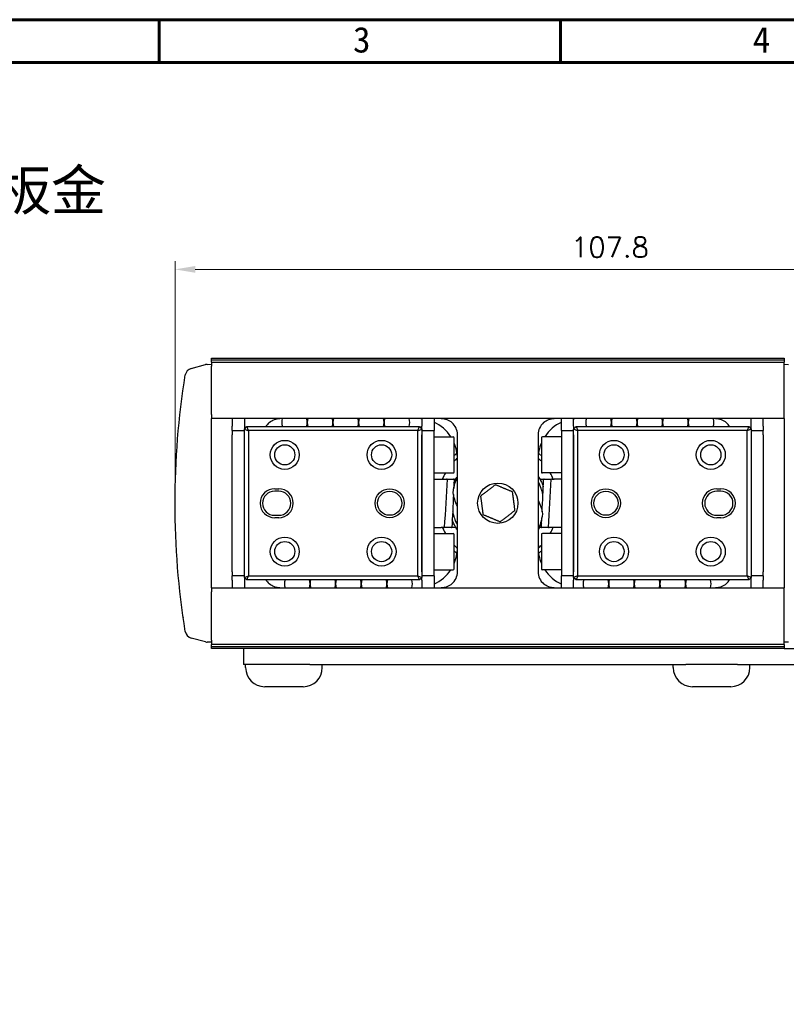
# Model space of a CAD drawing. Header units: millimetres. Extents: x 0 to 7391, y -1386 to 1502.
# Tile 102 of 127: x 6532 to 6627, y 813 to 935. Entities that reach past the tile are written whole.
import ezdxf

# ---------------------------------------------------------------- set-up
doc = ezdxf.new("R2010")
doc.units = ezdxf.units.MM
doc.header["$LTSCALE"] = 0.5
doc.layers.add('AM_5', color=3, linetype='Continuous', lineweight=25)
doc.layers.add('可見 (ISO)', color=7, linetype='Continuous', lineweight=25)
doc.layers.add('BORDER', color=7, linetype='Continuous')
doc.styles.get("Standard").update_dxf_attribs({"font": 'arial.ttf'})
doc.styles.add('尺寸標註', font='romans.shx', dxfattribs={"bigfont": 'CHINESET.SHX'})
doc.styles.add('標題欄', font='txt')
doc.dimstyles.new('CNS1$0', dxfattribs={"dimtxt": 2.5, "dimasz": 2.5, "dimexe": 1, "dimexo": 1, "dimgap": 1.5, "dimtad": 1, "dimtoh": 1, "dimdec": 1, "dimdsep": 46, "dimtxsty": '尺寸標註', "dimcen": 0, "dimclrd": 2, "dimclre": 2, "dimclrt": 1, "dimadec": 0, "dimazin": 2, "dimtp": 0.1, "dimtm": 0.1, "dimtfac": 0.71, "dimtdec": 1, "dimtmove": 0, "dimatfit": 0, "dimfxl": 0, "dimlwd": 13, "dimlwe": 13, "dimarcsym": 0})

# ---------------------------------------------------------------- blocks, each defined once
blk = doc.blocks.new('A4-英文圖框-橫式')
at = {"layer": 'BORDER', "color": 123, "linetype": 'Continuous', "lineweight": 60, "ltscale": 25.4}
for p, q in [((2251.2, 183.5), (2251.2, 188.79)), ((2300.95, 183.5), (2300.95, 188.79)), ((2151.7, 183.5), (2549.79, 183.5))]:
    blk.add_line(p, q, dxfattribs=at)
blk.add_lwpolyline([(2151.7, 188.79), (2555.09, 188.79), (2555.09, -95.06), (2151.7, -95.06)], close=True, dxfattribs=at)
at = {"color": 60, "style": '標題欄'}
for s, p in [('3', (2275.22, 184.72)), ('4', (2324.76, 184.72))]:
    blk.add_text(s, height=3.18, dxfattribs=at).set_placement(p)
blk = doc.blocks.new('*D949')
at = {"layer": 'AM_5', "color": 2, "linetype": 'ByBlock', "lineweight": 13}
for p, q in [((6550.89, 876.53), (6550.89, 905.53)), ((6658.69, 881.1), (6658.69, 905.53)), ((6553.39, 904.53), (6656.19, 904.53))]:
    blk.add_line(p, q, dxfattribs=at)
at = {"layer": 'AM_5', "color": 2}
for points in [[(6553.39, 904.95), (6553.39, 904.11), (6550.89, 904.53)], [(6656.19, 904.95), (6656.19, 904.11), (6658.69, 904.53)]]:
    blk.add_solid(points, dxfattribs=at)
at = {"layer": 'Defpoints', "color": 0}
for p in [(6658.69, 904.53), (6658.69, 880.1), (6550.89, 875.53)]:
    blk.add_point(p, dxfattribs=at)
at = {"layer": 'AM_5', "color": 1, "insert": (6604.79, 907.28), "char_height": 2.5, "attachment_point": 5, "style": '尺寸標註'}
blk.add_mtext('107.8', dxfattribs=at)

msp = doc.modelspace()

# ---------------------------------------------------------------- linework, layer by layer
at = {"layer": '可見 (ISO)'}
for p, q in [((6552.891, 892.245), (6554.666, 892.72)), ((6554.872, 892.753), (6555.389, 892.78)), ((6555.389, 893.33), (6555.389, 893.53)), ((6555.389, 893.53), (6626.389, 893.53)), ((6555.389, 893.03), (6555.389, 893.33)), ((6555.389, 893.33), (6626.389, 893.33)), ((6555.389, 893.03), (6626.389, 893.03)), ((6555.389, 893.03), (6555.389, 892.53)), ((6626.389, 893.53), (6626.389, 893.33)), ((6626.389, 893.33), (6626.389, 893.03)), ((6626.389, 892.53), (6626.389, 893.03)), ((6626.389, 892.78), (6626.905, 892.753)), ((6555.389, 886.53), (6555.389, 892.53)), ((6626.389, 886.53), (6626.389, 892.53)), ((6555.389, 886.53), (6555.389, 886.03)), ((6626.389, 886.03), (6626.389, 886.53)), ((6626.389, 886.03), (6555.389, 886.03)), ((6555.389, 865.03), (6555.389, 886.03)), ((6557.988, 886.03), (6557.988, 885.084)), ((6559.488, 886.03), (6559.488, 885.084)), ((6581.488, 886.03), (6581.488, 885.084)), ((6582.988, 886.03), (6582.988, 885.084)), ((6598.789, 885.084), (6598.789, 886.03)), ((6600.289, 885.084), (6600.289, 886.03)), ((6622.289, 885.084), (6622.289, 886.03)), ((6623.789, 885.084), (6623.789, 886.03)), ((6626.389, 886.03), (6626.389, 865.03)), ((6557.988, 884.53), (6557.988, 885.084)), ((6557.988, 884.53), (6559.488, 884.53)), ((6557.988, 884.53), (6557.988, 884.03)), ((6559.488, 885.084), (6559.488, 884.73)), ((6559.488, 884.73), (6559.788, 885.03)), ((6559.488, 866.33), (6559.488, 884.73)), ((6559.488, 884.73), (6559.988, 884.523)), ((6559.788, 885.03), (6581.188, 885.03)), ((6559.995, 884.53), (6559.788, 885.03)), ((6559.995, 884.53), (6559.988, 884.523)), ((6559.988, 884.523), (6559.988, 866.537)), ((6580.981, 884.53), (6559.995, 884.53)), ((6580.981, 884.53), (6581.188, 885.03)), ((6580.988, 884.523), (6580.981, 884.53)), ((6580.988, 884.523), (6581.488, 884.73)), ((6580.988, 866.537), (6580.988, 884.523)), ((6581.188, 885.03), (6581.488, 884.73)), ((6581.488, 884.73), (6581.488, 885.084)), ((6581.488, 884.73), (6581.488, 866.33)), ((6581.488, 884.53), (6582.988, 884.53)), ((6582.988, 885.084), (6582.988, 884.53)), ((6582.988, 884.03), (6582.988, 884.53)), ((6598.789, 884.53), (6598.789, 885.084)), ((6598.789, 884.53), (6600.289, 884.53)), ((6598.789, 884.53), (6598.789, 884.03)), ((6600.289, 885.084), (6600.289, 884.73)), ((6600.289, 884.73), (6600.589, 885.03)), ((6600.289, 866.33), (6600.289, 884.73)), ((6600.789, 884.523), (6600.289, 884.73)), ((6600.589, 885.03), (6621.989, 885.03)), ((6600.589, 885.03), (6600.796, 884.53)), ((6600.796, 884.53), (6600.789, 884.523)), ((6600.789, 884.523), (6600.789, 866.537)), ((6621.782, 884.53), (6600.796, 884.53)), ((6621.989, 885.03), (6621.782, 884.53)), ((6621.789, 884.523), (6621.782, 884.53)), ((6622.289, 884.73), (6621.789, 884.523)), ((6621.789, 866.537), (6621.789, 884.523)), ((6621.989, 885.03), (6622.289, 884.73)), ((6622.289, 884.73), (6622.289, 885.084)), ((6622.289, 884.73), (6622.289, 866.33)), ((6622.289, 884.53), (6623.789, 884.53)), ((6623.789, 885.084), (6623.789, 884.53)), ((6623.789, 884.03), (6623.789, 884.53)), ((6551.209, 883.521), (6551.209, 883.521)), ((6557.988, 867.03), (6557.988, 884.03)), ((6559.488, 867.03), (6559.488, 884.03)), ((6581.488, 867.03), (6581.488, 884.03)), ((6582.988, 867.03), (6582.988, 884.03)), ((6582.988, 883.78), (6585.363, 883.78)), ((6585.488, 879.405), (6585.488, 883.655)), ((6585.889, 867.03), (6585.889, 884.03)), ((6595.889, 884.03), (6595.889, 867.03)), ((6596.289, 883.655), (6596.289, 879.405)), ((6598.789, 883.78), (6596.414, 883.78)), ((6598.789, 884.03), (6598.789, 867.03)), ((6600.289, 884.03), (6600.289, 867.03)), ((6622.289, 884.03), (6622.289, 867.03)), ((6623.789, 884.03), (6623.789, 867.03)), ((6551.078, 881.683), (6551.078, 881.683)), ((6551.025, 880.751), (6551.025, 880.751)), ((6551.042, 881.068), (6551.042, 881.068)), ((6551.043, 881.075), (6551.043, 881.075)), ((6551.048, 881.162), (6551.047, 881.162)), ((6582.988, 879.28), (6585.363, 879.28)), ((6598.789, 879.28), (6596.414, 879.28)), ((6582.988, 878.53), (6584.257, 878.53)), ((6584.257, 878.53), (6584.536, 878.53)), ((6584.595, 878.53), (6584.536, 878.53)), ((6584.595, 878.53), (6584.618, 878.53)), ((6584.595, 878.53), (6585.162, 878.53)), ((6585.162, 878.53), (6585.419, 878.53)), ((6585.463, 878.53), (6585.419, 878.53)), ((6585.463, 878.53), (6585.475, 878.53)), ((6585.463, 878.53), (6585.693, 878.53)), ((6596.085, 878.53), (6596.166, 878.53)), ((6596.166, 878.53), (6596.575, 878.53)), ((6596.574, 878.53), (6596.59, 878.53)), ((6596.64, 878.53), (6596.59, 878.53)), ((6596.64, 878.53), (6596.905, 878.53)), ((6596.905, 878.53), (6597.52, 878.53)), ((6597.52, 878.53), (6597.548, 878.53)), ((6597.612, 878.53), (6597.548, 878.53)), ((6597.612, 878.53), (6597.897, 878.53)), ((6598.789, 878.53), (6597.897, 878.53)), ((6550.902, 877.144), (6550.902, 877.144)), ((6563.238, 877.33), (6563.738, 877.33)), ((6563.738, 877.03), (6563.238, 877.03)), ((6618.039, 877.33), (6618.539, 877.33)), ((6618.539, 877.03), (6618.039, 877.03)), ((6563.238, 874.03), (6563.738, 874.03)), ((6563.738, 873.73), (6563.238, 873.73)), ((6618.039, 874.03), (6618.539, 874.03)), ((6618.539, 873.73), (6618.039, 873.73)), ((6550.926, 872.79), (6550.926, 872.79)), ((6550.936, 872.453), (6550.936, 872.453)), ((6582.988, 872.53), (6583.88, 872.53)), ((6584.165, 872.53), (6583.88, 872.53)), ((6584.165, 872.53), (6584.229, 872.53)), ((6584.257, 872.53), (6584.229, 872.53)), ((6584.873, 872.53), (6584.257, 872.53)), ((6585.138, 872.53), (6584.873, 872.53)), ((6585.138, 872.53), (6585.187, 872.53)), ((6585.203, 872.53), (6585.187, 872.53)), ((6585.611, 872.53), (6585.203, 872.53)), ((6585.693, 872.53), (6585.611, 872.53)), ((6596.315, 872.53), (6596.085, 872.53)), ((6596.315, 872.53), (6596.302, 872.53)), ((6596.315, 872.53), (6596.359, 872.53)), ((6596.616, 872.53), (6596.358, 872.53)), ((6597.183, 872.53), (6596.616, 872.53)), ((6597.183, 872.53), (6597.159, 872.53)), ((6597.183, 872.53), (6597.242, 872.53)), ((6597.52, 872.53), (6597.242, 872.53)), ((6598.789, 872.53), (6597.52, 872.53)), ((6582.988, 871.78), (6585.363, 871.78)), ((6585.488, 867.405), (6585.488, 871.655)), ((6596.289, 871.655), (6596.289, 867.405)), ((6598.789, 871.78), (6596.414, 871.78)), ((6551.012, 870.565), (6551.012, 870.565)), ((6551.121, 868.726), (6551.12, 868.726)), ((6551.157, 868.205), (6551.157, 868.205)), ((6551.164, 868.118), (6551.164, 868.118)), ((6551.164, 868.111), (6551.164, 868.111)), ((6557.988, 867.03), (6557.988, 866.53)), ((6582.988, 867.28), (6585.363, 867.28)), ((6582.988, 866.53), (6582.988, 867.03)), ((6598.789, 867.28), (6596.414, 867.28)), ((6598.789, 867.03), (6598.789, 866.53)), ((6623.789, 866.53), (6623.789, 867.03)), ((6559.488, 866.53), (6557.988, 866.53)), ((6557.988, 865.976), (6557.988, 866.53)), ((6557.988, 865.976), (6557.988, 865.03)), ((6559.488, 866.33), (6559.988, 866.537)), ((6559.788, 866.03), (6559.488, 866.33)), ((6559.488, 866.33), (6559.488, 865.976)), ((6559.488, 865.976), (6559.488, 865.03)), ((6559.788, 866.03), (6559.995, 866.53)), ((6581.188, 866.03), (6559.788, 866.03)), ((6559.988, 866.537), (6559.995, 866.53)), ((6559.995, 866.53), (6580.981, 866.53)), ((6580.981, 866.53), (6580.988, 866.537)), ((6581.188, 866.03), (6580.981, 866.53)), ((6580.988, 866.537), (6581.488, 866.33)), ((6581.488, 866.33), (6581.188, 866.03)), ((6582.988, 866.53), (6581.488, 866.53)), ((6581.488, 865.976), (6581.488, 866.33)), ((6581.488, 865.976), (6581.488, 865.03)), ((6582.988, 866.53), (6582.988, 865.976)), ((6582.988, 865.976), (6582.988, 865.03)), ((6600.289, 866.53), (6598.789, 866.53)), ((6598.789, 865.976), (6598.789, 866.53)), ((6598.789, 865.03), (6598.789, 865.976)), ((6600.789, 866.537), (6600.289, 866.33)), ((6600.589, 866.03), (6600.289, 866.33)), ((6600.289, 866.33), (6600.289, 865.976)), ((6600.289, 865.03), (6600.289, 865.976)), ((6600.796, 866.53), (6600.589, 866.03)), ((6621.989, 866.03), (6600.589, 866.03)), ((6600.789, 866.537), (6600.796, 866.53)), ((6600.796, 866.53), (6621.782, 866.53)), ((6621.782, 866.53), (6621.789, 866.537)), ((6621.782, 866.53), (6621.989, 866.03)), ((6622.289, 866.33), (6621.789, 866.537)), ((6622.289, 866.33), (6621.989, 866.03)), ((6623.789, 866.53), (6622.289, 866.53)), ((6622.289, 865.976), (6622.289, 866.33)), ((6622.289, 865.03), (6622.289, 865.976)), ((6623.789, 866.53), (6623.789, 865.976)), ((6623.789, 865.03), (6623.789, 865.976)), ((6555.389, 865.03), (6555.389, 864.53)), ((6555.389, 865.03), (6626.389, 865.03)), ((6626.389, 864.53), (6626.389, 865.03)), ((6555.389, 858.53), (6555.389, 864.53)), ((6626.389, 858.53), (6626.389, 864.53)), ((6551.889, 861.423), (6551.889, 861.405)), ((6554.666, 858.34), (6552.891, 858.815)), ((6555.389, 858.53), (6555.389, 858.03)), ((6626.389, 858.03), (6626.389, 858.53)), ((6555.389, 858.28), (6554.872, 858.307)), ((6626.389, 858.03), (6555.389, 858.03)), ((6555.389, 857.73), (6555.389, 858.03)), ((6555.389, 857.53), (6555.389, 857.73)), ((6626.389, 857.73), (6555.389, 857.73)), ((6626.389, 857.53), (6555.389, 857.53)), ((6559.389, 857.53), (6559.389, 855.53)), ((6626.905, 858.307), (6626.389, 858.28)), ((6626.389, 858.03), (6626.389, 857.73)), ((6626.389, 857.73), (6626.389, 857.53)), ((6626.389, 857.53), (6637.389, 857.53)), ((6561.164, 855.53), (6559.389, 855.53)), ((6559.639, 855.15), (6559.639, 855.53)), ((6567.6, 855.53), (6561.164, 855.53)), ((6567.6, 855.53), (6614.177, 855.53)), ((6569.139, 855.15), (6569.139, 855.53)), ((6612.639, 855.15), (6612.639, 855.53)), ((6620.6, 855.53), (6614.177, 855.53)), ((6620.6, 855.53), (6637.389, 855.53)), ((6622.139, 855.15), (6622.139, 855.53)), ((6566.769, 852.78), (6562.009, 852.78)), ((6619.769, 852.78), (6615.009, 852.78))]:
    msp.add_line(p, q, dxfattribs=at)
for centre, radius in [((6564.488, 881.53), 1.8), ((6576.488, 881.53), 1.8), ((6605.289, 881.53), 1.8), ((6617.289, 881.53), 1.8), ((6564.488, 881.53), 1.25), ((6576.488, 881.53), 1.25), ((6605.289, 881.53), 1.25), ((6617.289, 881.53), 1.25), ((6590.889, 875.53), 2.5), ((6577.488, 875.53), 1.8), ((6577.488, 875.53), 1.5), ((6604.289, 875.53), 1.8), ((6604.289, 875.53), 1.5), ((6564.488, 869.53), 1.8), ((6564.488, 869.53), 1.25), ((6576.488, 869.53), 1.8), ((6576.488, 869.53), 1.25), ((6605.289, 869.53), 1.8), ((6605.289, 869.53), 1.25), ((6617.289, 869.53), 1.8), ((6617.289, 869.53), 1.25)]:
    msp.add_circle(centre, radius, dxfattribs=at)
for centre, radius, start, end in [((6554.924, 891.754), 1, 93, 105), ((6553.149, 891.279), 1, 105, 170.84665), ((6563.889, 884.03), 2, 131.40962, 150), ((6565.692, 885.538), 1.587, 161.93, 198.64735), ((6565.692, 885.538), 1.587, 341.35265, 18.07), ((6568.867, 885.538), 1.587, 161.93, 198.64735), ((6568.867, 885.538), 1.587, 341.35265, 18.07), ((6570.389, 881.03), 5, 90, 90.14381), ((6572.042, 885.538), 1.587, 161.93, 198.64735), ((6572.042, 885.538), 1.587, 341.35265, 18.07), ((6575.217, 885.53), 1.587, 161.64156, 198.35844), ((6575.217, 885.53), 1.587, 341.64156, 18.35844), ((6578.392, 885.53), 1.587, 161.64156, 198.35844), ((6578.392, 885.53), 1.587, 341.64156, 18.35844), ((6580.889, 881.03), 5, 83.11234, 90), ((6580.889, 881.03), 5, 33.36701, 65.17027), ((6583.889, 884.03), 2, 0, 48.59038), ((6597.889, 884.03), 2, 131.40962, 180), ((6600.889, 881.03), 5, 114.82973, 146.63299), ((6600.889, 881.03), 5, 90, 96.88766), ((6603.385, 885.538), 1.587, 161.93, 198.64735), ((6603.385, 885.538), 1.587, 341.35265, 18.07), ((6606.56, 885.538), 1.587, 161.93, 198.64735), ((6606.56, 885.538), 1.587, 341.35265, 18.07), ((6609.735, 885.53), 1.587, 161.64156, 198.35844), ((6609.735, 885.53), 1.587, 341.64156, 18.35844), ((6612.91, 885.53), 1.587, 161.64156, 198.35844), ((6611.389, 881.03), 5, 89.8276, 90), ((6612.91, 885.53), 1.587, 341.64156, 18.35844), ((6616.085, 885.53), 1.587, 161.64156, 198.35844), ((6616.085, 885.53), 1.587, 341.64156, 18.35844), ((6617.889, 884.03), 2, 30, 48.59038), ((6585.363, 883.655), 0.125, 0, 90), ((6580.889, 881.03), 5, 0, 23.08517), ((6600.889, 881.03), 5, 156.91483, 180), ((6596.414, 883.655), 0.125, 90, 180), ((6590.889, 875.53), 8, 129.14158, 132.45789), ((6590.889, 875.53), 8, 47.54211, 50.85842), ((6590.889, 875.53), 7.5, 131.81852, 136.05872), ((6590.889, 875.53), 7.5, 43.94128, 48.18148), ((6590.889, 875.53), 7.5, 150, 156.42182), ((6585.363, 879.405), 0.125, 270, 0), ((6596.414, 879.405), 0.125, 180, 270), ((6590.889, 875.53), 7.5, 23.57818, 30), ((6563.238, 875.53), 1.8, 90, 270), ((6563.238, 875.53), 1.5, 90, 270), ((6563.738, 875.53), 1.8, 270, 90), ((6563.738, 875.53), 1.5, 270, 90), ((6618.039, 875.53), 1.8, 90, 270), ((6618.039, 875.53), 1.5, 90, 270), ((6618.539, 875.53), 1.8, 270, 90), ((6618.539, 875.53), 1.5, 270, 90), ((6590.889, 875.53), 7.5, 203.57818, 210), ((6590.889, 875.53), 7.5, 330, 336.42182), ((6585.363, 871.655), 0.125, 0, 90), ((6596.414, 871.655), 0.125, 90, 180), ((6590.889, 875.53), 7.5, 223.94128, 228.18148), ((6580.889, 870.03), 5, 336.91483, 0), ((6590.889, 875.53), 8, 227.54211, 230.85842), ((6590.889, 875.53), 7.5, 311.81852, 316.05872), ((6600.889, 870.03), 5, 180, 203.08517), ((6590.889, 875.53), 8, 309.14158, 312.45789), ((6580.889, 870.03), 5, 294.82973, 326.63299), ((6583.889, 867.03), 2, 311.40962, 0), ((6585.363, 867.405), 0.125, 270, 0), ((6597.889, 867.03), 2, 180, 228.59038), ((6596.414, 867.405), 0.125, 180, 270), ((6600.889, 870.03), 5, 213.36701, 245.17027), ((6563.889, 867.03), 2, 210, 228.59038), ((6566.031, 865.538), 1.587, 161.93, 198.64735), ((6566.031, 865.538), 1.587, 341.35265, 18.07), ((6570.389, 870.03), 5, 235.78497, 236.76885), ((6569.206, 865.538), 1.587, 161.93, 198.64735), ((6569.206, 865.538), 1.587, 341.35265, 18.07), ((6572.381, 865.538), 1.587, 161.93, 198.64735), ((6572.381, 865.538), 1.587, 341.35265, 18.07), ((6575.556, 865.53), 1.587, 161.64156, 198.35844), ((6575.556, 865.53), 1.587, 341.64156, 18.35844), ((6578.731, 865.53), 1.587, 161.64156, 198.35844), ((6578.731, 865.53), 1.587, 341.64156, 18.35844), ((6603.047, 865.538), 1.587, 161.93, 198.64735), ((6603.047, 865.538), 1.587, 341.35265, 18.07), ((6606.222, 865.538), 1.587, 161.93, 198.64735), ((6606.222, 865.538), 1.587, 341.35265, 18.07), ((6609.397, 865.53), 1.587, 161.64156, 198.35844), ((6609.397, 865.53), 1.587, 341.64156, 18.35844), ((6612.572, 865.53), 1.587, 161.64156, 198.35844), ((6612.572, 865.53), 1.587, 341.64156, 18.35844), ((6611.389, 870.03), 5, 303.21265, 304.24436), ((6615.747, 865.53), 1.587, 161.64156, 198.35844), ((6615.747, 865.53), 1.587, 341.64156, 18.35844), ((6617.889, 867.03), 2, 311.40962, 330), ((6580.889, 870.03), 5, 270, 276.88766), ((6600.889, 870.03), 5, 263.11234, 270), ((6552.014, 861.405), 0.125, 180, 202.41215), ((6553.149, 859.781), 1, 189.15335, 255), ((6554.924, 859.306), 1, 255, 267), ((6562.009, 855.15), 2.37, 180, 270), ((6566.769, 855.15), 2.37, 270, 0), ((6615.009, 855.15), 2.37, 180, 270), ((6619.769, 855.15), 2.37, 270, 0)]:
    msp.add_arc(centre, radius, start, end, dxfattribs=at)
for points, knots in [([(6552.162, 859.622), (6551.315, 864.88), (6550.889, 870.205), (6550.889, 880.855), (6551.315, 886.18), (6552.162, 891.438)], [2.98183652, 2.98183652, 2.98183652, 2.98183652, 3.14159265, 3.14159265, 3.30134879, 3.30134879, 3.30134879, 3.30134879]), ([(6562.566, 885.53), (6562.753, 885.695), (6562.969, 885.823), (6563.426, 885.991), (6563.666, 886.03), (6563.889, 886.03)], [0.32539106, 0.32539106, 0.32539106, 0.32539106, 0.40021038, 0.40021038, 0.4750297, 0.4750297, 0.4750297, 0.4750297]), ([(6583.889, 886.03), (6584.112, 886.03), (6584.352, 885.991), (6584.809, 885.823), (6585.025, 885.695), (6585.212, 885.53)], [0, 0, 0, 0, 0.07481932, 0.07481932, 0.14963864, 0.14963864, 0.14963864, 0.14963864]), ([(6596.566, 885.53), (6596.753, 885.695), (6596.969, 885.823), (6597.426, 885.991), (6597.666, 886.03), (6597.889, 886.03)], [0.32539106, 0.32539106, 0.32539106, 0.32539106, 0.40021038, 0.40021038, 0.4750297, 0.4750297, 0.4750297, 0.4750297]), ([(6617.889, 886.03), (6618.112, 886.03), (6618.352, 885.991), (6618.809, 885.823), (6619.025, 885.695), (6619.212, 885.53)], [0, 0, 0, 0, 0.07481932, 0.07481932, 0.14963864, 0.14963864, 0.14963864, 0.14963864]), ([(6585.353, 876.833), (6585.397, 877.31), (6585.495, 877.696), (6585.663, 878.246), (6585.767, 878.512), (6585.889, 878.77)], [0, 0, 0, 0, 0.14380212, 0.14380212, 0.29067809, 0.29067809, 0.29067809, 0.29067809]), ([(6585.456, 878.077), (6585.557, 878.293), (6585.672, 878.503), (6585.828, 878.754), (6585.858, 878.8), (6585.889, 878.847)], [-13.910065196, -13.910065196, -13.910065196, -13.910065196, -13.837646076, -13.837646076, -13.820911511, -13.820911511, -13.820911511, -13.820911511]), ([(6595.889, 878.847), (6595.998, 878.681), (6596.1, 878.51), (6596.322, 878.09), (6596.435, 877.836), (6596.529, 877.576)], [-14.52132462, -14.52132462, -14.52132462, -14.52132462, -14.46126928, -14.46126928, -14.37773734, -14.37773734, -14.37773734, -14.37773734]), ([(6596.481, 876.56), (6596.478, 876.577), (6596.475, 876.593), (6596.472, 876.61), (6596.464, 876.653), (6596.455, 876.697), (6596.445, 876.741), (6596.426, 876.83), (6596.403, 876.923), (6596.377, 877.02), (6596.374, 877.032), (6596.37, 877.044), (6596.367, 877.056), (6596.365, 877.062), (6596.363, 877.069), (6596.362, 877.072), (6596.358, 877.088), (6596.353, 877.104), (6596.348, 877.121), (6596.34, 877.149), (6596.331, 877.179), (6596.321, 877.211), (6596.262, 877.404), (6596.167, 877.679), (6596.002, 878.019), (6595.988, 878.047), (6595.974, 878.076), (6595.959, 878.105), (6595.955, 878.112), (6595.952, 878.119), (6595.948, 878.127), (6595.946, 878.13), (6595.944, 878.134), (6595.942, 878.138), (6595.94, 878.141), (6595.938, 878.146), (6595.937, 878.149), (6595.931, 878.159), (6595.926, 878.169), (6595.921, 878.179), (6595.91, 878.199), (6595.9, 878.219), (6595.889, 878.239)], [0.902768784, 0.902768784, 0.902768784, 0.902768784, 0.903136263, 0.903136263, 0.903136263, 0.904066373, 0.904066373, 0.904066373, 0.905926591, 0.905926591, 0.905926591, 0.906159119, 0.906159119, 0.906159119, 0.906275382, 0.906275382, 0.906275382, 0.906856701, 0.906856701, 0.906856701, 0.90778681, 0.90778681, 0.90778681, 0.913367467, 0.913367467, 0.913367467, 0.913832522, 0.913832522, 0.913832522, 0.913948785, 0.913948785, 0.913948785, 0.914006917, 0.914006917, 0.914006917, 0.914065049, 0.914065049, 0.914065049, 0.914297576, 0.914297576, 0.914297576, 0.914765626, 0.914765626, 0.914765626, 0.914765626]), ([(6585.296, 874.5), (6585.299, 874.483), (6585.302, 874.467), (6585.305, 874.45), (6585.314, 874.407), (6585.323, 874.363), (6585.332, 874.319), (6585.352, 874.23), (6585.374, 874.137), (6585.4, 874.041), (6585.404, 874.028), (6585.407, 874.016), (6585.41, 874.004), (6585.412, 873.998), (6585.414, 873.991), (6585.415, 873.988), (6585.419, 873.972), (6585.424, 873.956), (6585.429, 873.939), (6585.437, 873.911), (6585.446, 873.881), (6585.456, 873.849), (6585.516, 873.656), (6585.61, 873.381), (6585.775, 873.041), (6585.789, 873.013), (6585.803, 872.984), (6585.818, 872.955), (6585.822, 872.948), (6585.826, 872.941), (6585.829, 872.933), (6585.831, 872.93), (6585.833, 872.926), (6585.835, 872.922), (6585.837, 872.919), (6585.839, 872.914), (6585.841, 872.911), (6585.846, 872.901), (6585.851, 872.891), (6585.856, 872.881), (6585.867, 872.861), (6585.878, 872.841), (6585.889, 872.821)], [0.902768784, 0.902768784, 0.902768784, 0.902768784, 0.903136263, 0.903136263, 0.903136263, 0.904066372, 0.904066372, 0.904066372, 0.905926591, 0.905926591, 0.905926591, 0.906159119, 0.906159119, 0.906159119, 0.906275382, 0.906275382, 0.906275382, 0.906856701, 0.906856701, 0.906856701, 0.90778681, 0.90778681, 0.90778681, 0.913367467, 0.913367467, 0.913367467, 0.913832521, 0.913832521, 0.913832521, 0.913948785, 0.913948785, 0.913948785, 0.914006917, 0.914006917, 0.914006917, 0.914065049, 0.914065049, 0.914065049, 0.914297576, 0.914297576, 0.914297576, 0.914765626, 0.914765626, 0.914765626, 0.914765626]), ([(6585.889, 872.213), (6585.792, 872.359), (6585.702, 872.508), (6585.475, 872.926), (6585.351, 873.201), (6585.248, 873.484)], [-14.52949869, -14.52949869, -14.52949869, -14.52949869, -14.47665459, -14.47665459, -14.38576308, -14.38576308, -14.38576308, -14.38576308]), ([(6596.424, 874.227), (6596.38, 873.75), (6596.283, 873.364), (6596.114, 872.814), (6596.011, 872.548), (6595.889, 872.291)], [0, 0, 0, 0, 0.14382172, 0.14382172, 0.29076264, 0.29076264, 0.29076264, 0.29076264]), ([(6596.321, 872.983), (6596.22, 872.767), (6596.106, 872.557), (6595.949, 872.306), (6595.919, 872.26), (6595.889, 872.213)], [-13.902400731, -13.902400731, -13.902400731, -13.902400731, -13.830047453, -13.830047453, -13.8133146, -13.8133146, -13.8133146, -13.8133146]), ([(6563.889, 865.03), (6563.666, 865.03), (6563.426, 865.069), (6562.969, 865.238), (6562.753, 865.365), (6562.566, 865.53)], [0, 0, 0, 0, 0.07481932, 0.07481932, 0.14963864, 0.14963864, 0.14963864, 0.14963864]), ([(6585.212, 865.53), (6585.025, 865.365), (6584.809, 865.238), (6584.352, 865.069), (6584.112, 865.03), (6583.889, 865.03)], [0.32539106, 0.32539106, 0.32539106, 0.32539106, 0.40021038, 0.40021038, 0.4750297, 0.4750297, 0.4750297, 0.4750297]), ([(6597.889, 865.03), (6597.666, 865.03), (6597.426, 865.069), (6596.969, 865.238), (6596.753, 865.365), (6596.566, 865.53)], [0, 0, 0, 0, 0.07481932, 0.07481932, 0.14963864, 0.14963864, 0.14963864, 0.14963864]), ([(6619.212, 865.53), (6619.025, 865.365), (6618.809, 865.238), (6618.352, 865.069), (6618.112, 865.03), (6617.889, 865.03)], [0.32539106, 0.32539106, 0.32539106, 0.32539106, 0.40021038, 0.40021038, 0.4750297, 0.4750297, 0.4750297, 0.4750297])]:
    msp.add_open_spline(points, degree=3, knots=knots, dxfattribs=at)
for points in [[(6584.618, 878.53), (6584.503, 876.53), (6584.383, 874.53), (6584.257, 872.53)], [(6585.475, 878.53), (6585.459, 878.134), (6585.441, 877.738), (6585.424, 877.343)], [(6596.386, 874.46), (6596.446, 875.816), (6596.509, 877.173), (6596.574, 878.53)], [(6597.159, 872.53), (6597.275, 874.53), (6597.395, 876.53), (6597.52, 878.53)], [(6585.889, 875.163), (6585.617, 875.682), (6585.435, 876.249), (6585.353, 876.833)], [(6585.391, 876.6), (6585.331, 875.244), (6585.268, 873.887), (6585.203, 872.53)], [(6595.889, 875.897), (6596.161, 875.379), (6596.342, 874.811), (6596.424, 874.227)], [(6596.302, 872.53), (6596.319, 872.926), (6596.336, 873.322), (6596.353, 873.717)]]:
    msp.add_open_spline(points, degree=3, dxfattribs=at)
for points in [[(6590.589, 877.82), (6589.672, 877.118), (6588.756, 876.415)], [(6592.722, 876.934), (6591.656, 877.377), (6590.589, 877.82)], [(6593.022, 874.645), (6592.872, 875.79), (6592.722, 876.934)], [(6588.756, 876.415), (6588.906, 875.271), (6589.055, 874.126)], [(6591.188, 873.24), (6592.105, 873.942), (6593.022, 874.645)], [(6589.055, 874.126), (6590.122, 873.683), (6591.188, 873.24)]]:
    msp.add_rational_spline(points, [1.27627944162, 1.47372055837, 1.27627944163], degree=2, dxfattribs=at)

# ---------------------------------------------------------------- block references
msp.add_blockref('A4-英文圖框-橫式', (4297.732, 746.703))

# ---------------------------------------------------------------- texts
at = {"insert": (6454.429, 925.202), "char_height": 5, "attachment_point": 1}
msp.add_mtext_dynamic_manual_height_columns('CHZ2-S14-WR-P02\\PP02{\\fPMingLiU|b0|i0|c136|p18;：搭配90度出線收線板金}', width=97.72052, gutter_width=1, heights=[0], dxfattribs=at)

# ---------------------------------------------------------------- dimensions: what is measured, and where the dimension line sits
at = {"layer": 'AM_5'}
dim = msp.add_linear_dim(base=(6658.689, 904.53), p1=(6550.889, 875.53), p2=(6658.689, 880.105), dimstyle='CNS1$0', override={"dimdec": 1, "dimpost": '', "dimarcsym": 1}, dxfattribs=at)
dim.commit()
dim.dimension.update_dxf_attribs({"geometry": '*D949', "text_midpoint": (6604.789, 907.28)})

doc.saveas('drawing.dxf')
